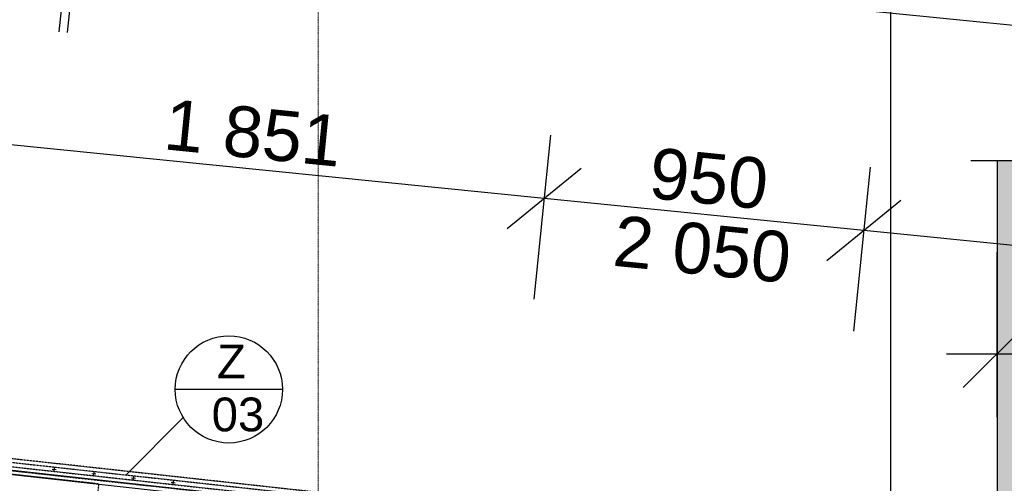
# Model space of a CAD drawing. Header units: millimetres. Extents: x -25972 to 4516, y -2839 to 20217.
# Tile 108 of 114: x -15733 to -12821, y 10591 to 11962. Entities that reach past the tile are written whole.
import ezdxf

# ---------------------------------------------------------------- set-up
doc = ezdxf.new("R2010")
doc.units = ezdxf.units.MM
doc.header["$MEASUREMENT"] = 0
doc.linetypes.add('Čerchovaná M', pattern=[4.5, 2.5, -0.85, 0.3, -0.85])
doc.linetypes.add('Čerchovaná S', pattern=[3.5, 1.5, -0.85, 0.3, -0.85])
for name, color, linetype in [('7._POHLED ZÁPADNÍ_1_Kóty - SP', 7, 'Continuous'), ('7._POHLED ZÁPADNÍ_1_Nové_3D prvky fasada nove', 7, 'Continuous'), ('7._POHLED ZÁPADNÍ_1_Nové_Interiér - schodiště', 7, 'Continuous'), ('7._POHLED ZÁPADNÍ_1_Nové_Kóty - SP', 7, 'Continuous'), ('7._POHLED ZÁPADNÍ_1_Nové_Popis', 7, 'Continuous'), ('7._POHLED ZÁPADNÍ_1_Nové_Výplně – Řezové', 7, 'Continuous'), ('7._POHLED ZÁPADNÍ_1_Nové_VÝTAH VAR 1', 7, 'Continuous'), ('7._POHLED ZÁPADNÍ_1_Popis_CZ', 7, 'Continuous'), ('7._POHLED ZÁPADNÍ_1_Značky - řezy', 7, 'Continuous')]:
    doc.layers.add(name, color=color, linetype=linetype)
doc.styles.add('GENEROVANÝ_STYL_1', font='txt')
doc.styles.add('GENEROVANÝ_STYL_2', font='txt')

msp = doc.modelspace()

# ---------------------------------------------------------------- hatches: boundary and pattern name
at = {"layer": '7._POHLED ZÁPADNÍ_1_Nové_Výplně – Řezové', "linetype": 'Continuous', "lineweight": 0, "true_color": 0x3f2a2a}
for points in [[(-12842.4, 11544.7), (-12792.4, 11494.7), (-11181.4, 11494.7), (-11131.4, 11544.7)], [(-12842.4, 9414.7), (-12792.4, 9464.7), (-12792.4, 11494.7), (-12842.4, 11544.7)]]:
    msp.add_hatch(color=19, dxfattribs=at).paths.add_polyline_path(points)

# ---------------------------------------------------------------- linework, layer by layer
at = {"layer": '7._POHLED ZÁPADNÍ_1_Nové_3D prvky fasada nove', "color": 1, "linetype": 'Continuous', "lineweight": 25}
for p, q in [((-15637.1, 10632.8), (-15625.2, 10631.4)), ((-15631.8, 10626.1), (-15630.5, 10638.1)), ((-15519.7, 10619.8), (-15507.8, 10618.5)), ((-15514.4, 10613.2), (-15513.1, 10625.2)), ((-15402.3, 10606.9), (-15390.4, 10605.6)), ((-15397, 10600.3), (-15395.7, 10612.3)), ((-15284.9, 10594), (-15273, 10592.7)), ((-15279.6, 10587.4), (-15278.3, 10599.3))]:
    msp.add_line(p, q, dxfattribs=at)
at = {"layer": '7._POHLED ZÁPADNÍ_1_Nové_3D prvky fasada nove', "color": 1, "linetype": 'Čerchovaná M', "lineweight": 25, "flags": 128}
for points in [[(-14674.1, 10509.3), (-14670.2, 10544.1), (-16940.4, 10793.6), (-16944.3, 10758.9)], [(-14672.8, 10520.7), (-14671.5, 10532.6), (-16941.7, 10782.2), (-16943, 10770.3)], [(-14672.8, 10520.7), (-14671.5, 10532.6), (-16941.7, 10782.2), (-16943, 10770.3)]]:
    msp.add_lwpolyline(points, close=True, dxfattribs=at)
at = {"layer": '7._POHLED ZÁPADNÍ_1_Nové_Interiér - schodiště', "color": 1, "linetype": 'Continuous', "lineweight": 25}
for p, q in [((-16955.3, 10750.1), (-14361.2, 10462.5)), ((-14359.9, 10474.4), (-16954, 10762.1)), ((-15514.1, 10590.3), (-15802.4, 10622.3))]:
    msp.add_line(p, q, dxfattribs=at)
at = {"layer": '7._POHLED ZÁPADNÍ_1_Nové_Interiér - schodiště', "color": 1, "linetype": 'Čerchovaná M', "lineweight": 25, "flags": 128}
msp.add_lwpolyline([(-15787.3, 10620.6), (-15886.4, 9726.1), (-15598.2, 9694.1), (-15499, 10588.7)], close=True, dxfattribs=at)
at = {"layer": '7._POHLED ZÁPADNÍ_1_Nové_Kóty - SP', "color": 1, "linetype": 'Continuous', "lineweight": 25}
for p, q in [((-13156.6, 9414.7), (-13156.6, 18991.3)), ((-15568.8, 12411.4), (-15617.4, 11926.3)), ((-15544, 12408.9), (-15592.7, 11923.8)), ((-10703.1, 11734.8), (-15562.8, 12222.3)), ((-14163.6, 11620.2), (-14212.2, 11135.1)), ((-14182.3, 11433.6), (-16024.2, 11618.4)), ((-12433.1, 11544.7), (-12920.6, 11544.7)), ((-14291.8, 11344.1), (-14072.8, 11523.1)), ((-13218.3, 11525.4), (-13267, 11040.3)), ((-13237, 11338.8), (-14182.3, 11433.6)), ((-13346.5, 11249.3), (-13127.5, 11428.3)), ((-10767.6, 11091.1), (-13237, 11338.8)), ((-12842.4, 10786.6), (-12842.4, 11274.1)), ((-12742.4, 11074.1), (-12942.4, 10874.1)), ((-12992.4, 10974.1), (-12842.4, 10974.1)), ((-12842.4, 10974.1), (-11131.4, 10974.1))]:
    msp.add_line(p, q, dxfattribs=at)
at = {"layer": '7._POHLED ZÁPADNÍ_1_Nové_Popis', "color": 1, "linetype": 'Continuous', "lineweight": 25}
for p, q in [((-14956.1, 10868.5), (-15273.3, 10868.5)), ((-15250.7, 10784.6), (-15417.4, 10617.3))]:
    msp.add_line(p, q, dxfattribs=at)
msp.add_circle((-15114.7, 10868.5), 158.6, dxfattribs=at)
at = {"layer": '7._POHLED ZÁPADNÍ_1_Nové_VÝTAH VAR 1', "color": 1, "linetype": 'Continuous', "lineweight": 25}
for p, q in [((-11131.4, 11544.7), (-12842.4, 11544.7)), ((-12842.4, 11544.7), (-12842.4, 9414.7))]:
    msp.add_line(p, q, dxfattribs=at)
at = {"layer": '7._POHLED ZÁPADNÍ_1_Značky - řezy', "color": 154, "linetype": 'Čerchovaná S', "lineweight": 13}
msp.add_line((-14850.1, 19646), (-14850.1, -411.8), dxfattribs=at)

# ---------------------------------------------------------------- texts
at = {"layer": '7._POHLED ZÁPADNÍ_1_Kóty - SP', "color": 1, "linetype": 'Continuous', "lineweight": 25, "char_height": 150, "attachment_point": 7, "rotation": 354.2718, "style": 'GENEROVANÝ_STYL_2'}
for s, insert, width in [('\\A1;{\\pql;\\fArial|b0|i0|c0|p38;1\xa0851}', (-15311.5, 11577), 512.914), ('\\A1;{\\pql;\\fArial|b0|i0|c0|p38;950}', (-13876.6, 11433.1), 341.487), ('\\A1;{\\pql;\\fArial|b0|i0|c0|p38;2 050}', (-13982.8, 11232.7), 512.914)]:
    msp.add_mtext(s, dxfattribs=dict(at, insert=insert, width=width))
at = {"layer": '7._POHLED ZÁPADNÍ_1_Popis_CZ', "color": 1, "linetype": 'Continuous', "lineweight": 25, "insert": (-15107.1, 10872.2), "char_height": 100, "attachment_point": 5, "line_spacing_factor": 0.94068, "style": 'GENEROVANÝ_STYL_1'}
msp.add_mtext('\\A1;{\\pqc;\\fArial|b0|i0|c238|p38;Z\\P\\pqc;\\fArial|b0|i0|c238|p38; 0\\fArial|b0|i0|c238|p38;3}', dxfattribs=at)

doc.saveas('drawing.dxf')
